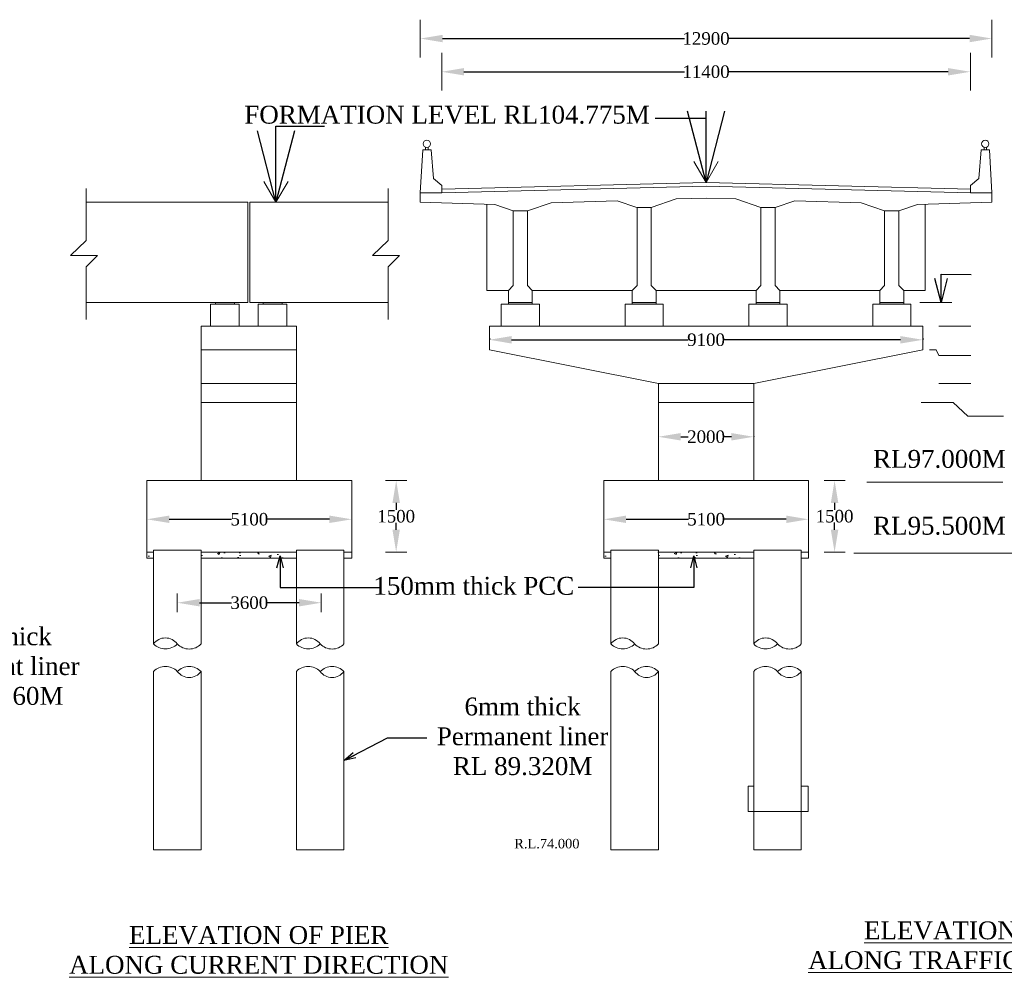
# Model space of a CAD drawing. Header units: millimetres. Extents: x 103078 to 25259364, y -3207472 to 3138455.
# Tile 6 of 11: x 8762394 to 8803728, y -187893 to -147711. Entities that reach past the tile are written whole.
import ezdxf

# ---------------------------------------------------------------- set-up
doc = ezdxf.new("R2010")
doc.units = ezdxf.units.MM
doc.header["$LTSCALE"] = 60
doc.header["$MEASUREMENT"] = 0
doc.styles.get("Standard").update_dxf_attribs({"font": 'txt.shx', "height": 350})
doc.styles.add('style1', font='txt.shx', dxfattribs={"height": 300})
doc.dimstyles.get("Standard").update_dxf_attribs({"dimtxt": 400, "dimasz": 215, "dimexe": 0.18, "dimexo": 0.0625, "dimgap": 0.09, "dimtad": 0, "dimtih": 1, "dimtoh": 1, "dimdec": 0, "dimzin": 4, "dimdsep": 46, "dimtxsty": 'Standard', "dimblk": 'OPEN90', "dimcen": 0, "dimadec": 0, "dimazin": 1, "dimtfac": 1, "dimtdec": 0, "dimtix": 1, "dimtofl": 0, "dimtmove": 0, "dimatfit": 3, "dimldrblk": 'OPEN30', "dimfxl": 1, "dimtolj": 1, "dimtzin": 0, "dimarcsym": 0})

# ---------------------------------------------------------------- blocks, each defined once
blk = doc.blocks.new('*D691')
at = {"color": 0, "linetype": 'Continuous', "lineweight": -2, "transparency": 16777216}
for p, q in [((8778199, -167050), (8778199, -167050)), ((8778199, -167985), (8778199, -168282)), ((8778199, -169114), (8778199, -168817)), ((8778199, -170049), (8778199, -170049))]:
    blk.add_line(p, q, dxfattribs=at)
for points in [[(8778043, -167985), (8778355, -167985), (8778199, -167050)], [(8778043, -169114), (8778355, -169114), (8778199, -170049)]]:
    blk.add_solid(points, dxfattribs=at)
at = {"layer": 'Defpoints', "color": 0, "linetype": 'Continuous', "lineweight": -2, "transparency": 16777216}
for p in [(8778199, -167050), (8778199, -170049), (8778199, -170049)]:
    blk.add_point(p, dxfattribs=at)
at = {"color": 0, "linetype": 'Continuous', "lineweight": 9, "transparency": 16777216, "insert": (8778199, -168550), "char_height": 350, "attachment_point": 5}
blk.add_mtext('\\A1;{\\fTimes New Roman|b0|i0|c0|p18;\\H1.5x;1500}', dxfattribs=at)
blk = doc.blocks.new('*D692')
at = {"color": 0, "linetype": 'Continuous', "lineweight": -2, "transparency": 16777216}
for p, q in [((8786912, -168675), (8786912, -168674)), ((8787847, -168675), (8790468, -168675)), ((8794575, -168675), (8791954, -168675)), ((8795510, -168675), (8795510, -168674))]:
    blk.add_line(p, q, dxfattribs=at)
for points in [[(8787847, -168519), (8787847, -168830), (8786912, -168675)], [(8794575, -168519), (8794575, -168830), (8795510, -168675)]]:
    blk.add_solid(points, dxfattribs=at)
at = {"layer": 'Defpoints', "color": 0, "linetype": 'Continuous', "lineweight": -2, "transparency": 16777216}
for p in [(8786912, -168675), (8795510, -168675), (8795510, -168675)]:
    blk.add_point(p, dxfattribs=at)
at = {"color": 0, "linetype": 'Continuous', "lineweight": 9, "transparency": 16777216, "insert": (8791211, -168675), "char_height": 350, "attachment_point": 5}
blk.add_mtext('\\A1;{\\fTimes New Roman|b0|i0|c0|p18;\\H1.5x;5100}', dxfattribs=at)
blk = doc.blocks.new('*D693')
at = {"color": 0, "linetype": 'Continuous', "lineweight": -2, "transparency": 16777216}
for p, q in [((8780111, -149895), (8780111, -149895)), ((8781046, -149896), (8790298, -149896)), ((8801369, -149896), (8792118, -149896)), ((8802304, -149895), (8802304, -149895))]:
    blk.add_line(p, q, dxfattribs=at)
for points in [[(8781046, -149740), (8781046, -150051), (8780111, -149896)], [(8801369, -149740), (8801369, -150051), (8802304, -149896)]]:
    blk.add_solid(points, dxfattribs=at)
at = {"layer": 'Defpoints', "color": 0, "linetype": 'Continuous', "lineweight": -2, "transparency": 16777216}
for p in [(8780111, -149896), (8802304, -149896), (8802304, -149896)]:
    blk.add_point(p, dxfattribs=at)
at = {"color": 0, "linetype": 'Continuous', "lineweight": 9, "transparency": 16777216, "insert": (8791208, -149896), "char_height": 350, "attachment_point": 5}
blk.add_mtext('\\A1;{\\fTimes New Roman|b0|i0|c0|p18;\\H1.5x;11400}', dxfattribs=at)
blk = doc.blocks.new('*D694')
at = {"color": 0, "linetype": 'Continuous', "lineweight": -2, "transparency": 16777216}
for p, q in [((8779211, -148502), (8779211, -148502)), ((8780146, -148502), (8790298, -148502)), ((8802269, -148502), (8792118, -148502)), ((8803204, -148502), (8803204, -148502))]:
    blk.add_line(p, q, dxfattribs=at)
for points in [[(8780146, -148346), (8780146, -148658), (8779211, -148502)], [(8802269, -148346), (8802269, -148658), (8803204, -148502)]]:
    blk.add_solid(points, dxfattribs=at)
at = {"layer": 'Defpoints', "color": 0, "linetype": 'Continuous', "lineweight": -2, "transparency": 16777216}
for p in [(8779211, -148502), (8803204, -148502), (8803204, -148502)]:
    blk.add_point(p, dxfattribs=at)
at = {"color": 0, "linetype": 'Continuous', "lineweight": 9, "transparency": 16777216, "insert": (8791208, -148502), "char_height": 350, "attachment_point": 5}
blk.add_mtext('\\A1;{\\fTimes New Roman|b0|i0|c0|p18;\\H1.5x;12900}', dxfattribs=at)
blk = doc.blocks.new('*D695')
at = {"color": 0, "linetype": 'Continuous', "lineweight": -2, "transparency": 16777216}
for p, q in [((8767736, -168675), (8767736, -168674)), ((8768671, -168675), (8771292, -168675)), ((8775399, -168675), (8772778, -168675)), ((8776334, -168675), (8776334, -168674))]:
    blk.add_line(p, q, dxfattribs=at)
for points in [[(8768671, -168519), (8768671, -168830), (8767736, -168675)], [(8775399, -168519), (8775399, -168830), (8776334, -168675)]]:
    blk.add_solid(points, dxfattribs=at)
at = {"layer": 'Defpoints', "color": 0, "linetype": 'Continuous', "lineweight": -2, "transparency": 16777216}
for p in [(8767736, -168675), (8776334, -168675), (8776334, -168675)]:
    blk.add_point(p, dxfattribs=at)
at = {"color": 0, "linetype": 'Continuous', "lineweight": 9, "transparency": 16777216, "insert": (8772035, -168675), "char_height": 350, "attachment_point": 5}
blk.add_mtext('\\A1;{\\fTimes New Roman|b0|i0|c0|p18;\\H1.5x;5100}', dxfattribs=at)
blk = doc.blocks.new('*D651')
at = {"color": 0, "linetype": 'Continuous', "lineweight": -2, "transparency": 16777216}
for p, q in [((8796603, -167049), (8796603, -167049)), ((8796603, -167984), (8796603, -168281)), ((8796603, -169113), (8796603, -168815)), ((8796603, -170048), (8796603, -170048))]:
    blk.add_line(p, q, dxfattribs=at)
for points in [[(8796447, -167984), (8796759, -167984), (8796603, -167049)], [(8796447, -169113), (8796759, -169113), (8796603, -170048)]]:
    blk.add_solid(points, dxfattribs=at)
at = {"layer": 'Defpoints', "color": 0, "linetype": 'Continuous', "lineweight": -2, "transparency": 16777216}
for p in [(8796603, -167049), (8796603, -170048), (8796603, -170048)]:
    blk.add_point(p, dxfattribs=at)
at = {"color": 0, "linetype": 'Continuous', "lineweight": 9, "transparency": 16777216, "insert": (8796603, -168548), "char_height": 350, "attachment_point": 5}
blk.add_mtext('\\A1;{\\fTimes New Roman|b0|i0|c0|p18;\\H1.5x;1500}', dxfattribs=at)
blk = doc.blocks.new('*D697')
at = {"color": 0, "linetype": 'Continuous', "lineweight": -2, "transparency": 16777216}
for p, q in [((8782110, -161070), (8782110, -161143)), ((8783045, -161143), (8790462, -161143)), ((8799370, -161143), (8791954, -161143)), ((8800305, -161070), (8800305, -161143))]:
    blk.add_line(p, q, dxfattribs=at)
for points in [[(8783045, -160987), (8783045, -161299), (8782110, -161143)], [(8799370, -160987), (8799370, -161299), (8800305, -161143)]]:
    blk.add_solid(points, dxfattribs=at)
at = {"layer": 'Defpoints', "color": 0, "linetype": 'Continuous', "lineweight": -2, "transparency": 16777216}
for p in [(8782110, -161070), (8800305, -161070), (8800305, -161143)]:
    blk.add_point(p, dxfattribs=at)
at = {"color": 0, "linetype": 'Continuous', "lineweight": 9, "transparency": 16777216, "insert": (8791208, -161143), "char_height": 350, "attachment_point": 5}
blk.add_mtext('\\A1;{\\fTimes New Roman|b0|i0|c0|p18;\\H1.5x;9100}', dxfattribs=at)
blk = doc.blocks.new('*D698')
at = {"color": 0, "linetype": 'Continuous', "lineweight": -2, "transparency": 16777216}
for p, q in [((8789208, -165212), (8789208, -165212)), ((8790143, -165212), (8790455, -165212)), ((8792272, -165212), (8791961, -165212)), ((8793207, -165196), (8793207, -165212))]:
    blk.add_line(p, q, dxfattribs=at)
for points in [[(8790143, -165056), (8790143, -165368), (8789208, -165212)], [(8792272, -165056), (8792272, -165368), (8793207, -165212)]]:
    blk.add_solid(points, dxfattribs=at)
at = {"layer": 'Defpoints', "color": 0, "linetype": 'Continuous', "lineweight": -2, "transparency": 16777216}
for p in [(8789208, -165212), (8793207, -165196), (8793207, -165212)]:
    blk.add_point(p, dxfattribs=at)
at = {"color": 0, "linetype": 'Continuous', "lineweight": 9, "transparency": 16777216, "insert": (8791208, -165212), "char_height": 350, "attachment_point": 5}
blk.add_mtext('\\A1;{\\fTimes New Roman|b0|i0|c0|p18;\\H1.5x;2000}', dxfattribs=at)
blk = doc.blocks.new('*D662')
at = {"color": 0, "linetype": 'Continuous', "lineweight": -2, "transparency": 16777216}
for p, q in [((8769010, -172174), (8769010, -172175)), ((8769945, -172175), (8771287, -172175)), ((8774121, -172175), (8772779, -172175)), ((8775056, -172174), (8775056, -172174))]:
    blk.add_line(p, q, dxfattribs=at)
for points in [[(8769945, -172019), (8769945, -172330), (8769010, -172175)], [(8774121, -172019), (8774121, -172330), (8775056, -172175)]]:
    blk.add_solid(points, dxfattribs=at)
at = {"layer": 'Defpoints', "color": 0, "linetype": 'Continuous', "lineweight": -2, "transparency": 16777216}
for p in [(8769010, -172174), (8775056, -172175), (8775056, -172175)]:
    blk.add_point(p, dxfattribs=at)
at = {"color": 0, "linetype": 'Continuous', "lineweight": 9, "transparency": 16777216, "insert": (8772033, -172175), "char_height": 350, "attachment_point": 5}
blk.add_mtext('\\A1;{\\fTimes New Roman|b0|i0|c0|p18;\\H1.5x;3600}', dxfattribs=at)

msp = doc.modelspace()

# ---------------------------------------------------------------- hatches: boundary and pattern name
at = {"linetype": 'Continuous', "lineweight": 9}
h = msp.add_hatch(color=256, dxfattribs=at)
h.dxf.hatch_style = 1
h.paths.add_polyline_path([(8771409.62, -159570.78), (8771409.62, -159650.75), (8770609.86, -159650.75), (8770609.86, -159570.78)])
h = msp.add_hatch(color=256, dxfattribs=at)
h.dxf.hatch_style = 1
h.paths.add_polyline_path([(8773409.02, -159570.78), (8773409.02, -159650.75), (8772609.26, -159650.75), (8772609.26, -159570.78)])
h = msp.add_hatch(color=256, dxfattribs=at)
h.dxf.hatch_style = 1
h.paths.add_polyline_path([(8783410.09, -159648.75), (8783410.09, -159570.78), (8782910.24, -159570.78), (8782910.24, -159648.75)])
h.paths.add_polyline_path([(8783410.09, -159648.75), (8783909.94, -159648.75), (8783909.94, -159570.78), (8783410.09, -159570.78)])
h = msp.add_hatch(color=256, dxfattribs=at)
h.dxf.hatch_style = 1
h.paths.add_polyline_path([(8788608.52, -159648.75), (8788608.52, -159570.78), (8788108.67, -159570.78), (8788108.67, -159648.75)])
h.paths.add_polyline_path([(8788608.52, -159648.75), (8789108.37, -159648.75), (8789108.37, -159570.78), (8788608.52, -159570.78)])
h = msp.add_hatch(color=256, dxfattribs=at)
h.dxf.hatch_style = 1
h.paths.add_polyline_path([(8788608.52, -159648.75), (8788608.52, -159570.78), (8788108.67, -159570.78), (8788108.67, -159648.75)])
h.paths.add_polyline_path([(8788608.52, -159648.75), (8789108.37, -159648.75), (8789108.37, -159570.78), (8788608.52, -159570.78)])
h = msp.add_hatch(color=256, dxfattribs=at)
h.dxf.hatch_style = 1
h.paths.add_polyline_path([(8793806.95, -159648.75), (8793806.95, -159570.78), (8793307.1, -159570.78), (8793307.1, -159648.75)])
h.paths.add_polyline_path([(8793806.95, -159648.75), (8794306.8, -159648.75), (8794306.8, -159570.78), (8793806.95, -159570.78)])
h = msp.add_hatch(color=256, dxfattribs=at)
h.dxf.hatch_style = 1
h.paths.add_polyline_path([(8793806.95, -159648.75), (8793806.95, -159570.78), (8793307.1, -159570.78), (8793307.1, -159648.75)])
h.paths.add_polyline_path([(8793806.95, -159648.75), (8794306.8, -159648.75), (8794306.8, -159570.78), (8793806.95, -159570.78)])
h = msp.add_hatch(color=256, dxfattribs=at)
h.dxf.hatch_style = 1
h.paths.add_polyline_path([(8799005.38, -159648.75), (8799005.38, -159570.78), (8798505.53, -159570.78), (8798505.53, -159648.75)])
h.paths.add_polyline_path([(8799005.38, -159648.75), (8799505.22, -159648.75), (8799505.22, -159570.78), (8799005.38, -159570.78)])
h = msp.add_hatch(color=256, dxfattribs=at)
h.dxf.hatch_style = 1
h.paths.add_polyline_path([(8799005.38, -159648.75), (8799005.38, -159570.78), (8798505.53, -159570.78), (8798505.53, -159648.75)])
h.paths.add_polyline_path([(8799005.38, -159648.75), (8799505.22, -159648.75), (8799505.22, -159570.78), (8799005.38, -159570.78)])
at = {"linetype": 'Continuous', "lineweight": 9, "ltscale": 2}
h = msp.add_hatch(dxfattribs=at)
h.set_pattern_fill('AR-CONC', color=256, scale=150)
h.set_pattern_definition([(50, (730802.6, 961381.1), (1075.89027, -94.1282), [112.5, -1237.5]), (355, (730802.6, 961381.1), (-208.127, 1128.2882), [90, -990]), (100.451444, (730892.2, 961373.3), (867.76327, 1034.15999), [95.61029, -1051.71317]), (46.1842, (730802.6, 961681.1), (1600.862, -248.27892), [168.75, -1856.25]), (96.635635, (730936, 961660.4), (1401.99292, 1461.1779), [143.4155, -1577.57064]), (351.184164, (730802.6, 961681.1), (1401.99292, 1461.1779), [135, -1485]), (21, (730952.6, 961606.1), (895.36058, -603.92834), [112.5, -1237.5]), (326, (730952.6, 961606.1), (364.973, 1087.72507), [90, -990]), (71.451445, (731027.2, 961555.8), (1260.33357, 483.79673), [95.61029, -1051.71317]), (37.5, (730802.6, 961381.1), (18.239783, 499.34078), [0, -978, 0, -1005, 0, -993.75]), (7.5, (730802.6, 961381.1), (394.604306, 591.617568), [0, -573, 0, -955.5, 0, -378.75]), (327.5, (730468.1, 961381.1), (800.733654, -33.832308), [0, -375, 0, -1170, 0, -1552.5]), (317.5, (730318.1, 961381.1), (874.779254, 150.157473), [0, -487.5, 0, -777, 0, -1102.5])])
h.paths.add_polyline_path([(8768010.65, -170049.15), (8767736.24, -170049.15), (8767736.24, -170299.15), (8768010.65, -170299.15)])
h.paths.add_polyline_path([(8774008.84, -170049.15), (8770010.05, -170049.15), (8770010.05, -170299.15), (8774008.84, -170299.15)])
h.paths.add_polyline_path([(8776333.64, -170049.15), (8776008.23, -170049.15), (8776008.23, -170299.15), (8776333.64, -170299.15)])
h = msp.add_hatch(dxfattribs=at)
h.set_pattern_fill('AR-CONC', color=256, scale=150)
h.set_pattern_definition([(50, (749978.5, 961381.1), (1075.89027, -94.1282), [112.5, -1237.5]), (355, (749978.5, 961381.1), (-208.127, 1128.2882), [90, -990]), (100.451444, (750068.1, 961373.3), (867.76327, 1034.15999), [95.61029, -1051.71317]), (46.1842, (749978.5, 961681.1), (1600.862, -248.27892), [168.75, -1856.25]), (96.635635, (750111.9, 961660.4), (1401.99292, 1461.1779), [143.4155, -1577.57064]), (351.184164, (749978.5, 961681.1), (1401.99292, 1461.1779), [135, -1485]), (21, (750128.5, 961606.1), (895.36058, -603.92834), [112.5, -1237.5]), (326, (750128.5, 961606.1), (364.973, 1087.72507), [90, -990]), (71.451445, (750203.1, 961555.8), (1260.33357, 483.79673), [95.61029, -1051.71317]), (37.5, (749978.46, 961381.1), (18.239783, 499.34078), [0, -978, 0, -1005, 0, -993.75]), (7.5, (749978.46, 961381.1), (394.604306, 591.617568), [0, -573, 0, -955.5, 0, -378.75]), (327.5, (749643.96, 961381.1), (800.733654, -33.832308), [0, -375, 0, -1170, 0, -1552.5]), (317.5, (749493.96, 961381.1), (874.779254, 150.157473), [0, -487.5, 0, -777, 0, -1102.5])])
h.paths.add_polyline_path([(8787186.52, -170049.15), (8786912.11, -170049.15), (8786912.11, -170299.15), (8787186.52, -170299.15)])
h.paths.add_polyline_path([(8793184.71, -170049.15), (8789185.91, -170049.15), (8789185.91, -170299.15), (8793184.71, -170299.15)])
h.paths.add_polyline_path([(8795509.5, -170049.15), (8795184.1, -170049.15), (8795184.1, -170299.15), (8795509.5, -170299.15)])

# ---------------------------------------------------------------- linework, layer by layer
at = {"linetype": 'Continuous', "lineweight": 9}
for p, q in [((8779211.36, -149293.06), (8779211.36, -147711.29)), ((8803204.11, -149293.06), (8803204.11, -147711.29)), ((8780111.09, -150686.39), (8780111.09, -149104.62)), ((8802304.38, -150686.39), (8802304.38, -149104.62)), ((8779211.36, -154972.17), (8779311.33, -153172.71)), ((8779661.23, -153172.71), (8779311.33, -153172.71)), ((8779436.29, -153172.71), (8779436.29, -153064.27)), ((8779536.26, -153172.71), (8779536.26, -153064.27)), ((8779761.2, -154372.35), (8779661.23, -153172.71)), ((8802654.27, -154372.35), (8802754.24, -153172.71)), ((8802754.24, -153172.71), (8803104.14, -153172.71)), ((8802879.2, -153172.71), (8802879.2, -153064.27)), ((8802979.17, -153172.71), (8802979.17, -153064.27)), ((8803204.11, -154972.17), (8803104.14, -153172.71)), ((8791207.73, -154546.25), (8790698.44, -153667.68)), ((8791207.73, -154546.25), (8791717.03, -153667.68)), ((8773150.65, -155372.05), (8772641.35, -154493.48)), ((8773150.65, -155372.05), (8773659.94, -154493.48)), ((8780111.09, -154672.26), (8779761.2, -154372.35)), ((8802304.38, -154672.26), (8802654.27, -154372.35)), ((8765182.51, -154795.94), (8765182.51, -156981.28)), ((8777861.87, -154795.94), (8777861.87, -156981.28)), ((8780111.09, -154972.17), (8779211.36, -154972.17)), ((8780111.09, -154972.17), (8780111.09, -154672.26)), ((8802304.38, -154972.17), (8802304.38, -154672.26)), ((8802304.38, -154972.17), (8803204.11, -154972.17)), ((8771969.45, -155372.05), (8765182.51, -155372.05)), ((8771969.45, -159570.78), (8771969.45, -155372.05)), ((8772049.43, -159570.78), (8772049.43, -155372.05)), ((8772049.43, -155372.05), (8777861.87, -155372.05)), ((8779211.36, -155372.05), (8782338.06, -155468.1)), ((8800079.92, -155466.15), (8803204.11, -155372.05)), ((8782010.52, -159070.93), (8782010.52, -155458.04)), ((8783110.18, -158870.99), (8783110.18, -155725.48)), ((8783111.84, -155726.03), (8783711.66, -155726.03)), ((8783710, -158870.99), (8783710, -155726.03)), ((8788305.95, -155585.14), (8788905.77, -155585.14)), ((8788308.61, -158870.99), (8788308.61, -155585.14)), ((8788908.43, -158870.99), (8788908.43, -155584.25)), ((8793507.04, -158870.99), (8793507.04, -155583.58)), ((8793509.7, -155584.47), (8794109.52, -155584.47)), ((8794106.86, -158870.99), (8794106.86, -155584.47)), ((8798705.47, -158870.99), (8798705.47, -155724.36)), ((8798705.47, -155724.36), (8799305.28, -155724.36)), ((8799305.28, -158870.99), (8799305.28, -155724.36)), ((8800404.95, -159070.93), (8800404.95, -155456.36)), ((8765182.51, -156981.28), (8764528.7, -157605.84)), ((8777861.87, -156981.28), (8777208.07, -157605.84)), ((8764528.7, -157605.84), (8765653.36, -157605.84)), ((8765653.36, -157605.84), (8765182.51, -158079.7)), ((8777208.07, -157605.84), (8778332.73, -157605.84)), ((8778332.73, -157605.84), (8777861.87, -158079.7)), ((8765182.51, -158079.7), (8765182.51, -160287.28)), ((8777861.87, -158079.7), (8777861.87, -160287.28)), ((8782910.24, -159070.93), (8782010.52, -159070.93)), ((8782910.24, -159070.93), (8783110.18, -158870.99)), ((8782910.24, -159570.78), (8782910.24, -159070.93)), ((8783710, -158870.99), (8783909.94, -159070.93)), ((8783909.94, -159570.78), (8783909.94, -159070.93)), ((8788108.67, -159070.93), (8783909.94, -159070.93)), ((8788108.67, -159070.93), (8788308.61, -158870.99)), ((8788108.67, -159570.78), (8788108.67, -159070.93)), ((8788908.43, -158870.99), (8789108.37, -159070.93)), ((8789108.37, -159570.78), (8789108.37, -159070.93)), ((8793307.1, -159070.93), (8789108.37, -159070.93)), ((8793307.1, -159070.93), (8793507.04, -158870.99)), ((8793307.1, -159570.78), (8793307.1, -159070.93)), ((8794106.86, -158870.99), (8794306.8, -159070.93)), ((8794306.8, -159570.78), (8794306.8, -159070.93)), ((8798505.53, -159070.93), (8794306.8, -159070.93)), ((8798505.53, -159070.93), (8798705.47, -158870.99)), ((8798505.53, -159570.78), (8798505.53, -159070.93)), ((8799305.28, -158870.99), (8799505.22, -159070.93)), ((8799505.22, -159570.78), (8799505.22, -159070.93)), ((8800404.95, -159070.93), (8799505.22, -159070.93)), ((8771969.45, -159570.78), (8765182.51, -159570.78)), ((8770409.92, -160570.47), (8770409.92, -159650.75)), ((8771609.56, -160570.47), (8771609.56, -159650.75)), ((8772049.43, -159570.78), (8777861.87, -159570.78)), ((8772409.32, -160570.47), (8772409.32, -159650.75)), ((8773608.96, -160570.47), (8773608.96, -159650.75)), ((8782910.24, -159648.75), (8782910.24, -159570.78)), ((8783410.09, -159570.78), (8782910.24, -159570.78)), ((8782910.24, -159570.78), (8783909.94, -159570.78)), ((8783909.94, -159648.75), (8783909.94, -159570.78)), ((8788108.67, -159648.75), (8788108.67, -159570.78)), ((8788108.67, -159648.75), (8788108.67, -159570.78)), ((8788608.52, -159570.78), (8788108.67, -159570.78)), ((8788108.67, -159570.78), (8789108.37, -159570.78)), ((8789108.37, -159648.75), (8789108.37, -159570.78)), ((8789108.37, -159648.75), (8789108.37, -159570.78)), ((8793307.1, -159648.75), (8793307.1, -159570.78)), ((8793307.1, -159648.75), (8793307.1, -159570.78)), ((8793806.95, -159570.78), (8793307.1, -159570.78)), ((8793307.1, -159570.78), (8794306.8, -159570.78)), ((8794306.8, -159648.75), (8794306.8, -159570.78)), ((8794306.8, -159648.75), (8794306.8, -159570.78)), ((8798505.53, -159648.75), (8798505.53, -159570.78)), ((8798505.53, -159648.75), (8798505.53, -159570.78)), ((8799005.38, -159570.78), (8798505.53, -159570.78)), ((8798505.53, -159570.78), (8799505.22, -159570.78)), ((8799505.22, -159648.75), (8799505.22, -159570.78)), ((8799505.22, -159648.75), (8799505.22, -159570.78)), ((8800179.62, -159570.78), (8801525.99, -159570.78)), ((8770010.05, -167050.05), (8770010.05, -160570.47)), ((8774008.84, -167050.05), (8774008.84, -160570.47)), ((8800979.38, -160570.47), (8802325.74, -160570.47)), ((8789208.34, -162969.75), (8782110.49, -161570.17)), ((8793207.13, -162969.75), (8800304.98, -161570.17)), ((8800588.77, -161570.17), (8800872.56, -161570.17)), ((8800872.56, -161570.17), (8800979.38, -161800.07)), ((8800979.38, -161800.07), (8802325.74, -161800.07)), ((8789208.34, -167050.05), (8789208.34, -162969.75)), ((8793207.13, -167050.05), (8793207.13, -162969.75)), ((8800979.38, -162969.75), (8802325.74, -162969.75)), ((8800237.85, -163769.51), (8801584.22, -163769.51)), ((8801584.22, -163769.51), (8802198.54, -164343.01)), ((8802198.54, -164343.01), (8803690.21, -164343.01)), ((8776333.64, -167050.05), (8767736.24, -167050.05)), ((8767736.24, -170299.15), (8767736.24, -167050.05)), ((8776333.64, -170299.15), (8776333.64, -167050.05)), ((8777756.79, -167050.05), (8778641.03, -167050.05)), ((8795509.5, -167050.05), (8786912.11, -167050.05)), ((8786912.11, -170299.15), (8786912.11, -167050.05)), ((8795509.5, -170299.15), (8795509.5, -167050.05)), ((8796160.56, -167048.53), (8797044.79, -167048.53)), ((8797952.09, -167110.96), (8803665.62, -167110.96)), ((8768010.65, -170049.15), (8767736.24, -170049.15)), ((8770010.05, -169974.15), (8768010.65, -169974.15)), ((8768010.65, -173903.56), (8768010.65, -169974.15)), ((8770010.05, -173903.56), (8770010.05, -169974.15)), ((8774008.84, -170049.15), (8770010.05, -170049.15)), ((8776008.23, -169974.15), (8774008.84, -169974.15)), ((8774008.84, -173903.56), (8774008.84, -169974.15)), ((8776008.23, -173903.56), (8776008.23, -169974.15)), ((8776333.64, -170049.15), (8776008.23, -170049.15)), ((8777756.79, -170049.15), (8778641.03, -170049.15)), ((8787208.94, -170049.15), (8786912.11, -170049.15)), ((8787186.52, -170049.15), (8786912.11, -170049.15)), ((8787208.94, -173903.56), (8787208.94, -169974.15)), ((8789208.34, -169974.15), (8787208.94, -169974.15)), ((8793184.71, -170049.15), (8789185.91, -170049.15)), ((8789208.34, -173903.56), (8789208.34, -169974.15)), ((8793207.13, -170049.15), (8789208.34, -170049.15)), ((8793207.13, -173903.56), (8793207.13, -169974.15)), ((8795206.52, -169974.15), (8793207.13, -169974.15)), ((8795509.5, -170049.15), (8795184.1, -170049.15)), ((8795206.52, -173903.56), (8795206.52, -169974.15)), ((8795509.5, -170049.15), (8795206.52, -170049.15)), ((8796160.56, -170047.62), (8797044.79, -170047.62)), ((8797410.87, -170099.34), (8804433.89, -170099.34)), ((8768010.65, -170299.15), (8767736.24, -170299.15)), ((8774008.84, -170299.15), (8770010.05, -170299.15)), ((8776333.64, -170299.15), (8776008.23, -170299.15)), ((8787186.52, -170299.15), (8786912.11, -170299.15)), ((8793207.13, -170299.15), (8789208.34, -170299.15)), ((8795509.5, -170299.15), (8795206.52, -170299.15)), ((8768010.65, -182543.97), (8768010.65, -175059.87)), ((8770010.05, -182543.97), (8770010.05, -175059.87)), ((8774008.84, -182543.97), (8774008.84, -175059.87)), ((8776008.23, -182543.97), (8776008.23, -175059.87)), ((8787208.94, -182543.97), (8787208.94, -175059.87)), ((8789208.34, -182543.97), (8789208.34, -175059.87)), ((8793207.13, -182543.97), (8793207.13, -175059.87)), ((8795206.52, -182543.97), (8795206.52, -175059.87)), ((8770010.05, -182543.97), (8768010.65, -182543.97)), ((8770010.05, -182543.97), (8768010.65, -182543.97)), ((8776008.23, -182543.97), (8774008.84, -182543.97)), ((8776008.23, -182543.97), (8774008.84, -182543.97)), ((8789208.34, -182543.97), (8787208.94, -182543.97)), ((8789208.34, -182543.97), (8787208.94, -182543.97)), ((8795206.52, -182543.97), (8793207.13, -182543.97)), ((8795206.52, -182543.97), (8793207.13, -182543.97))]:
    msp.add_line(p, q, dxfattribs=at)
at = {"linetype": 'Continuous', "lineweight": 9, "ltscale": 1000}
for p, q in [((8779211.36, -154972.17), (8779211.36, -155372.05)), ((8803204.11, -154972.17), (8803204.11, -155372.05)), ((8782610.33, -159648.75), (8782610.33, -160570.47)), ((8782610.33, -159648.75), (8782610.33, -160570.47)), ((8784209.85, -159648.75), (8784209.85, -160570.47)), ((8784209.85, -159648.75), (8784209.85, -160570.47)), ((8787808.76, -159648.75), (8787808.76, -160570.47)), ((8787808.76, -159648.75), (8787808.76, -160570.47)), ((8789408.28, -159648.75), (8789408.28, -160570.47)), ((8789408.28, -159648.75), (8789408.28, -160570.47)), ((8793007.19, -159648.75), (8793007.19, -160570.47)), ((8793007.19, -159648.75), (8793007.19, -160570.47)), ((8794606.71, -159648.75), (8794606.71, -160570.47)), ((8794606.71, -159648.75), (8794606.71, -160570.47)), ((8798205.62, -159648.75), (8798205.62, -160570.47)), ((8798205.62, -159648.75), (8798205.62, -160570.47)), ((8799805.13, -159648.75), (8799805.13, -160570.47)), ((8799805.13, -159648.75), (8799805.13, -160570.47)), ((8782110.49, -160570.47), (8782110.49, -161570.17)), ((8800304.98, -160570.47), (8800304.98, -161570.17))]:
    msp.add_line(p, q, dxfattribs=at)
at = {"linetype": 'Continuous', "lineweight": 9, "ltscale": 100}
for p, q in [((8771609.56, -159650.75), (8770409.92, -159650.75)), ((8773608.96, -159650.75), (8772409.32, -159650.75)), ((8774008.84, -160570.47), (8770010.05, -160570.47)), ((8774008.84, -161570.17), (8770010.05, -161570.17)), ((8774008.84, -162969.75), (8770010.05, -162969.75)), ((8793207.13, -162969.75), (8789208.34, -162969.75)), ((8774008.84, -163769.51), (8770010.05, -163769.51)), ((8793207.13, -163769.51), (8789208.34, -163769.51)), ((8774034.33, -167050.05), (8770035.54, -167050.05)), ((8793210.2, -167050.05), (8789211.41, -167050.05))]:
    msp.add_line(p, q, dxfattribs=at)
at = {"linetype": 'Continuous', "lineweight": 9, "ltscale": 5000}
for p, q in [((8782610.33, -159648.75), (8784209.85, -159648.75)), ((8782910.24, -159570.78), (8783909.94, -159570.78)), ((8787808.76, -159648.75), (8789408.28, -159648.75)), ((8788108.67, -159570.78), (8789108.37, -159570.78)), ((8788108.67, -159570.78), (8789108.37, -159570.78)), ((8793007.19, -159648.75), (8794606.71, -159648.75)), ((8793307.1, -159570.78), (8794306.8, -159570.78)), ((8793307.1, -159570.78), (8794306.8, -159570.78)), ((8798205.62, -159648.75), (8799805.13, -159648.75)), ((8798505.53, -159570.78), (8799505.22, -159570.78)), ((8798505.53, -159570.78), (8799505.22, -159570.78)), ((8782110.49, -160570.47), (8800304.98, -160570.47)), ((8789208.34, -162969.75), (8793207.13, -162969.75)), ((8789208.34, -163769.51), (8793207.13, -163769.51))]:
    msp.add_line(p, q, dxfattribs=at)
at = {"linetype": 'Continuous', "lineweight": 9, "ltscale": 2}
for p, q in [((8769010.35, -171783.85), (8769010.35, -172565.62)), ((8775055.66, -171783.85), (8775055.66, -172565.62))]:
    msp.add_line(p, q, dxfattribs=at)
at = {"linetype": 'Continuous', "lineweight": 9}
for points in [[(8780111.09, -154822.17), (8791207.73, -154546.25), (8802329.27, -154822.79)], [(8780111.09, -154972.17), (8791207.73, -154696.25), (8802304.38, -154972.17)], [(8782338.06, -155468.1), (8783111.84, -155726.03), (8783711.66, -155726.03), (8784703.02, -155395.58)], [(8784703.02, -155395.58), (8787481.63, -155310.37)], [(8787481.63, -155310.37), (8788305.95, -155585.14), (8788905.77, -155585.14), (8789957.9, -155234.43)], [(8789957.9, -155234.43), (8791207.73, -155196.1), (8792458.83, -155234.18)], [(8792458.83, -155234.18), (8793509.7, -155584.47), (8794109.52, -155584.47), (8794934.35, -155309.53)], [(8794934.35, -155309.53), (8797714.87, -155394.16)], [(8797714.87, -155394.16), (8798705.47, -155724.36), (8799305.28, -155724.36), (8800079.92, -155466.15)], [(8793207.13, -179871.37), (8792979.57, -179871.37), (8792979.57, -180939.6), (8795499.55, -180939.6), (8795499.55, -179871.37), (8795206.52, -179871.37)]]:
    msp.add_lwpolyline(points, dxfattribs=at)
for points in [[(8771409.62, -159570.78), (8770609.86, -159570.78), (8770609.86, -159650.75), (8771409.62, -159650.75)], [(8773409.02, -159570.78), (8772609.26, -159570.78), (8772609.26, -159650.75), (8773409.02, -159650.75)]]:
    msp.add_lwpolyline(points, close=True, dxfattribs=at)
for centre in [(8779486.28, -152920.98), (8802929.19, -152920.98)]:
    msp.add_circle(centre, 151.76, dxfattribs=at)
for centre, radius, start, end in [((8768510.5, -174274.71), 622.58, 36.594843, 143.405157), ((8768510.5, -173413.2), 700.21, 224.45077, 315.54923), ((8769510.2, -173428.1), 689.86, 223.567373, 316.432627), ((8774508.68, -174274.71), 622.58, 36.594843, 143.405157), ((8774508.68, -173413.2), 700.21, 224.45077, 315.54923), ((8775508.38, -173428.1), 689.86, 223.567373, 316.432627), ((8787708.79, -174274.71), 622.58, 36.594843, 143.405157), ((8787708.79, -173413.2), 700.21, 224.45077, 315.54923), ((8788708.49, -173428.1), 689.86, 223.567373, 316.432627), ((8793706.98, -174274.71), 622.58, 36.594843, 143.405157), ((8793706.98, -173413.2), 700.21, 224.45077, 315.54923), ((8794706.68, -173428.1), 689.86, 223.567373, 316.432627), ((8768510.5, -175535.33), 689.86, 43.567374, 136.432626), ((8769510.2, -175550.23), 700.21, 44.45077, 135.54923), ((8769510.2, -174688.72), 622.58, 216.594843, 323.405157), ((8774508.68, -175535.33), 689.86, 43.567374, 136.432626), ((8775508.38, -175550.23), 700.21, 44.45077, 135.54923), ((8775508.38, -174688.72), 622.58, 216.594843, 323.405157), ((8787708.79, -175535.33), 689.86, 43.567374, 136.432626), ((8788708.49, -175550.23), 700.21, 44.45077, 135.54923), ((8788708.49, -174688.72), 622.58, 216.594843, 323.405157), ((8793706.98, -175535.33), 689.86, 43.567374, 136.432626), ((8794706.68, -175550.23), 700.21, 44.45077, 135.54923), ((8794706.68, -174688.72), 622.58, 216.594843, 323.405157)]:
    msp.add_arc(centre, radius, start, end, dxfattribs=at)

# ---------------------------------------------------------------- texts
at = {"linetype": 'Continuous', "lineweight": 9, "insert": (8788845.41, -151705.74), "char_height": 750, "attachment_point": 6}
msp.add_mtext('{\\fTimes New Roman|b0|i0|c0|p18;FORMATION LEVEL RL104.775M }', dxfattribs=at)
at = {"linetype": 'Continuous', "lineweight": 9, "attachment_point": 1, "style": 'style1'}
for s, insert, char_height, width in [('{\\fTimes New Roman|b0|i0|c0|p18;\\H0.7236x;RL97.000M\\H1.382x;                 }', (8798219.04, -165764.74), 1036.4865, 1111.7691), ('{\\fTimes New Roman|b0|i0|c0|p18;\\H0.7236x;RL95.500M\\H1.382x;                 }', (8798219.04, -168569.24), 1036.4865, 1111.7691), ('\\pxqc;{\\fTimes New Roman|b0|i0|c0|p18;\\LELEVATION OF PIER \\PALONG CURRENT DIRECTION  }', (8761088.5, -185742.45), 750, 22678.6984)]:
    msp.add_mtext(s, dxfattribs=dict(at, insert=insert, char_height=char_height, width=width))
at = {"linetype": 'Continuous', "lineweight": 9, "attachment_point": 6}
for s, insert, char_height, width in [('{\\fTimes New Roman|b0|i0|c0|p18;150mm thick PCC}', (8785676.28, -171472.86), 750, 8975.6824), ('\\pxqc;{\\fTimes New Roman|b0|i0|c0|p18;6mm thick Permanent liner \\PRL 92.860M}', (8765792.2, -174841.46), 750, 8975.6824), ('\\pxqc;{\\fTimes New Roman|b0|i0|c0|p18;6mm thick Permanent liner \\PRL 89.320M}', (8787994.01, -177787.57), 750, 8975.6824), ('{\\fTimes New Roman|b0|i0|c0|p18;R.L.74.000}', (8785893.5, -182287.47), 400, 11186.1301)]:
    msp.add_mtext(s, dxfattribs=dict(at, insert=insert, char_height=char_height, width=width))
at = {"linetype": 'Continuous', "lineweight": 9, "insert": (8795210.32, -185547.16), "char_height": 750, "attachment_point": 1, "style": 'style1'}
msp.add_mtext('\\pxqc;{\\fTimes New Roman|b0|i0|c0|p18;\\LELEVATION OF PIER \\PALONG TRAFFIC  DIRECTION  }', dxfattribs=at)

# ---------------------------------------------------------------- dimensions: what is measured, and where the dimension line sits
at = {"linetype": 'Continuous', "lineweight": 9}
for base, p1, p2, text, picture, middle in [((8803204.11, -148502.18), (8779211.36, -148502.18), (8803204.11, -148502.18), '{\\fTimes New Roman|b0|i0|c0|p18;\\H1.5x;12900}', '*D694', (8791207.73, -148502.18)), ((8800304.98, -161142.86), (8782110.49, -161070.32), (8800304.98, -161070.32), '{\\fTimes New Roman|b0|i0|c0|p18;\\H1.5x;9100}', '*D697', (8791207.73, -161142.86)), ((8793207.13, -165211.75), (8789208.34, -165211.75), (8793207.13, -165196.33), '{\\fTimes New Roman|b0|i0|c0|p18;\\H1.5x;2000}', '*D698', (8791207.73, -165211.75)), ((8776333.64, -168674.6), (8767736.24, -168674.6), (8776333.64, -168674.6), '{\\fTimes New Roman|b0|i0|c0|p18;\\H1.5x;5100}', '*D695', (8772034.94, -168674.6)), ((8795509.5, -168674.6), (8786912.11, -168674.6), (8795509.5, -168674.6), '{\\fTimes New Roman|b0|i0|c0|p18;\\H1.5x;5100}', '*D692', (8791210.81, -168674.6)), ((8775055.66, -172174.56), (8769010.35, -172174.38), (8775055.66, -172174.56), '{\\fTimes New Roman|b0|i0|c0|p18;\\H1.5x;3600}', '*D662', (8772033, -172174.56))]:
    dim = msp.add_linear_dim(base=base, p1=p1, p2=p2, text=text, dimstyle='Standard', override={"dimtxt": 500, "dimasz": 935, "dimfxl": 300}, dxfattribs=at)
    dim.commit()
    dim.dimension.update_dxf_attribs({"geometry": picture, "text_midpoint": middle})
dim = msp.add_linear_dim(base=(8802304.38, -149895.5), p1=(8780111.09, -149895.5), p2=(8802304.38, -149895.5), text='{\\fTimes New Roman|b0|i0|c0|p18;\\H1.5x;11400}', dimstyle='Standard', override={"dimtxt": 500, "dimasz": 935, "dimfxl": 300}, dxfattribs=at)
dim.commit()
dim.dimension.update_dxf_attribs({"geometry": '*D693', "text_midpoint": (8791207.73, -149895.5), "dimtype": 160})
for base, p1, p2, picture, middle in [((8778198.91, -170049.15), (8778198.91, -167050.05), (8778198.91, -170049.15), '*D691', (8778198.91, -168549.6)), ((8796602.67, -170047.62), (8796602.67, -167048.53), (8796602.67, -170047.62), '*D651', (8796602.67, -168548.08))]:
    dim = msp.add_linear_dim(base=base, p1=p1, p2=p2, angle=90, text='{\\fTimes New Roman|b0|i0|c0|p18;\\H1.5x;1500}', dimstyle='Standard', override={"dimtxt": 500, "dimasz": 935, "dimfxl": 300}, dxfattribs=at)
    dim.commit()
    dim.dimension.update_dxf_attribs({"geometry": picture, "text_midpoint": middle})

# ---------------------------------------------------------------- leaders
for points in [[(8791207.73, -154546.25), (8791207.73, -151863.48), (8789070.63, -151863.48)], [(8773150.65, -155372.05), (8773150.65, -152174.11), (8775191.79, -152174.11)]]:
    msp.add_leader(points, dimstyle='Standard', override={"dimtxt": 500, "dimasz": 3000, "dimfxl": 300}, dxfattribs=at)
at = {"linetype": 'Continuous', "lineweight": 9, "annotation_type": 0, "has_hookline": 1, "hookline_direction": 0}
msp.add_leader([(8801074.51, -159570.78), (8801074.51, -158384.26), (8802335.53, -158405.46)], dimstyle='Standard', override={"dimtxt": 1000, "dimasz": 1000, "dimfxl": 300}, dxfattribs=at)
at = {"linetype": 'Continuous', "lineweight": 9, "ltscale": 2}
for points in [[(8773323.67, -170208.67), (8773323.67, -171530.33), (8777504.93, -171530.33)], [(8790693.8, -170208.67), (8790693.8, -171530.33), (8785841.84, -171530.33)], [(8776008.23, -178801.92), (8777836.58, -177845.04), (8779482.72, -177845.04)]]:
    msp.add_leader(points, dimstyle='Standard', override={"dimtxt": 500, "dimasz": 500, "dimfxl": 300}, dxfattribs=at)

doc.saveas('drawing.dxf')
